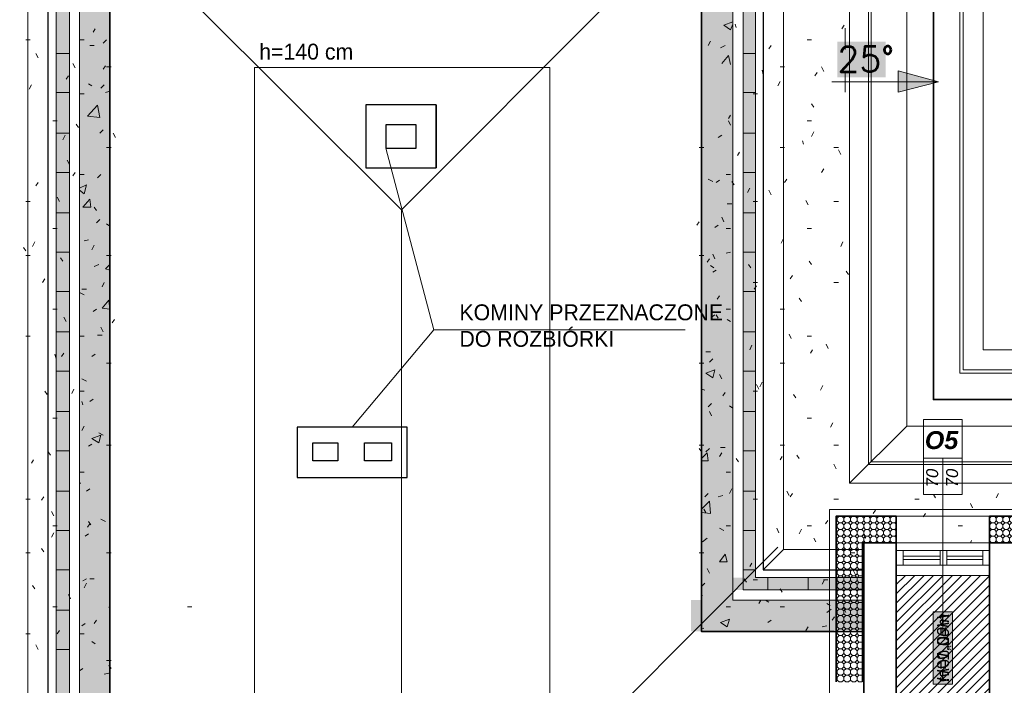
# Model space of a CAD drawing. Header units: millimetres. Extents: x -587 to 33545, y -26688 to 22494.
# Tile 52 of 256: x 8954 to 9697, y 6972 to 7475. Entities that reach past the tile are written whole.
import ezdxf
from ezdxf.lldxf.tags import DXFTag

# ---------------------------------------------------------------- set-up
doc = ezdxf.new("R2010")
doc.units = ezdxf.units.MM
doc.header["$MEASUREMENT"] = 0
for name, color, linetype, lineweight in [('A_istniejące ściany', 7, 'Continuous', 35), ('A_izolacja', 5, 'Continuous', 9), ('A_l.przerywana', 250, 'ICAD_ISO03W100', 9), ('A_l.widokowa', 250, 'Continuous', 18), ('A_okna wymieniane', 5, 'Continuous', 15), ('A_opisy', 166, 'Continuous', 15), ('A_wymiarowanie', 176, 'Continuous', 9), ('k_wyburzenia widoczne', 252, 'PNEUMATIC2', 30), ('l.przerywana', 104, 'ICAD_ISO03W100', 5), ('l.widokowa', 140, 'Continuous', 15), ('Nowe_820-G Rysunki Obrazki_Nr_pióra__1', 7, 'Continuous', 13), ('Nowe_820-G Rysunki Obrazki_Nr_pióra__101', 252, 'Continuous', 5), ('Nowe_820-G Rysunki Obrazki_Nr_pióra__19', 255, 'Continuous', 0), ('Nowe_820-G Rysunki Obrazki_Nr_pióra__22', 8, 'Continuous', 25), ('Nowe_820-G Rysunki Obrazki_Nr_pióra__23', 7, 'Continuous', 15), ('wymiarowanie', 176, 'Continuous', 9)]:
    doc.layers.add(name, color=color, linetype=linetype, lineweight=lineweight)
doc.layers.add('UWAGI_podłoga na legarachdo rozbiórki', color=254, linetype='Continuous', lineweight=13, plot=False)
doc.styles.add('Arial$001H0', font='SIMPLEX')
doc.styles.add('ARIALL', font='GOTHIC.TTF', dxfattribs={"height": 40})
doc.styles.add('styl1', font='arial.ttf', dxfattribs={"height": 15})
tags = doc.linetypes.add('ICAD_ISO03W100', pattern=[30, 12, -18]).pattern_tags.tags
tags[6:7] = [DXFTag(74, 4), DXFTag(75, 0), DXFTag(340, '0'), DXFTag(46, 1.0), DXFTag(50, 0.0), DXFTag(44, 0.0), DXFTag(45, 0.0)]
tags[4:5] = [DXFTag(74, 4), DXFTag(75, 0), DXFTag(340, '0'), DXFTag(46, 1.0), DXFTag(50, 0.0), DXFTag(44, 0.0), DXFTag(45, 0.0)]
doc.linetypes.add('PNEUMATIC2', pattern='A,0.5,-0.25,["//",Standard,S=0.2,R=0,X=-0.1,Y=-0.1],-0.25', length=1)

msp = doc.modelspace()

# ---------------------------------------------------------------- hatches: boundary and pattern name
at = {"layer": 'A_izolacja', "lineweight": 9}
h = msp.add_hatch(dxfattribs=at)
h.set_pattern_fill('OCTAGON', color=256, scale=5, style=0)
h.set_pattern_definition([(315, (-1439.3333, 1.45), (5.00000155, -1e-15), [2.05061, -5.02046]), (0, (-1437.8833, 0), (5, 5), [2.1, -2.9]), (45, (-1435.7833, 0), (6e-16, 5.00000155), [2.05061, -5.02046]), (135, (-1434.3333, 3.55), (-5.0000015, 6e-16), [2.05061, -5.02046]), (225, (-1437.8833, 5), (-1e-15, -5.00000155), [2.05061, -5.02046]), (270, (-1439.3333, 3.55), (5, -5), [2.1, -2.9])])
h.paths.add_polyline_path([(9569.87, 7059.64), (9569.87, 7053.72), (9569.87, 7044.4), (9569.87, 7036.78), (9569.87, 7013.08), (9569.87, 6974.98), (9589.87, 6974.98), (9589.87, 7079.96), (9615.27, 7079.96), (9615.27, 7099.96), (9569.87, 7099.96), (9569.87, 7074.88)])
h.paths.add_polyline_path([(9710.1, 7079.96), (9710.1, 6974.98), (9730.1, 6974.98), (9730.1, 7013.08), (9730.1, 7036.78), (9730.1, 7044.4), (9730.1, 7053.72), (9730.1, 7059.64), (9730.1, 7074.88), (9730.1, 7099.96), (9685.55, 7099.96), (9685.55, 7079.96)])
at = {"layer": 'A_opisy', "ltscale": 0.3, "true_color": 0xffffff}
msp.add_hatch(color=7, dxfattribs=at).paths.add_polyline_path([(9643.11, 7027.91), (9643.11, 6973.36), (9657.71, 6973.36), (9657.71, 7027.91)])
msp.add_hatch(color=7, dxfattribs=at).paths.add_polyline_path([(9643.11, 7027.91), (9643.11, 6973.36), (9657.71, 6973.36), (9657.71, 7027.91)])
msp.add_hatch(color=7, dxfattribs=at).paths.add_polyline_path([(9643.11, 7027.91), (9643.11, 6973.36), (9657.71, 6973.36), (9657.71, 7027.91)])
msp.add_hatch(color=7, dxfattribs=at).paths.add_polyline_path([(9643.11, 7027.91), (9643.11, 6973.36), (9657.71, 6973.36), (9657.71, 7027.91)])
at = {"layer": 'l.widokowa', "true_color": 0xffffff}
msp.add_hatch(color=7, dxfattribs=at).paths.add_polyline_path([(9570.91, 7457.99), (9570.91, 7430.94), (9607.25, 7430.94), (9607.25, 7457.99)])
at = {"layer": 'l.widokowa'}
msp.add_hatch(color=7, dxfattribs=at).paths.add_polyline_path([(9646.98, 7427.56), (9616.55, 7436.01), (9616.55, 7419.95)])
at = {"layer": 'Nowe_820-G Rysunki Obrazki_Nr_pióra__1', "linetype": 'Continuous', "lineweight": 0, "true_color": 0xffffff}
for points in [[(8981.49, 7584.58), (8981.49, 7053.72), (8991.65, 7053.72), (8991.65, 7584.58)], [(9499.65, 7053.72), (9508.96, 7053.72), (9508.96, 7584.58), (9499.65, 7584.58)], [(8999.27, 7553.25), (8999.27, 7036.78), (9022.13, 7036.78), (9022.13, 7553.25)], [(9468.32, 7036.78), (9492.03, 7036.78), (9492.03, 7553.25), (9468.32, 7553.25)], [(8981.49, 7053.72), (8981.49, 7044.4), (8991.65, 7044.4), (8991.65, 7053.72)], [(9491.66, 7044.4), (9590.72, 7044.4), (9590.72, 7053.72), (9491.66, 7053.72)], [(8981.49, 7044.4), (8981.49, 6196.89), (8991.65, 6196.89), (8991.65, 7044.4)], [(8999.27, 7036.78), (8999.27, 7013.08), (9022.13, 7013.08), (9022.13, 7036.78)], [(9460.33, 7013.08), (9590.72, 7013.08), (9590.72, 7036.78), (9460.33, 7036.78)], [(8999.27, 7013.08), (8999.27, 6228.22), (9022.13, 6228.22), (9022.13, 7013.08)]]:
    msp.add_hatch(color=7, dxfattribs=at).paths.add_polyline_path(points)
at = {"layer": 'UWAGI_podłoga na legarachdo rozbiórki'}
h = msp.add_hatch(dxfattribs=at)
h.set_pattern_fill('ANSI31', color=256, scale=40, style=0)
h.paths.add_polyline_path([(9421.39, 6795.48), (10177.46, 6795.48), (10177.46, 6350.14), (9421.39, 6350.14)])
h.paths.add_polyline_path([(10202.86, 6950.42), (9615.84, 6950.42), (9615.84, 6795.48), (10202.86, 6795.48)])
h.paths.add_polyline_path([(9628.82, 6350.14), (9707.56, 6279.86), (9707.56, 6219.75), (9987.81, 6219.75), (9987.81, 6350.14), (9887.65, 6350.14)])
h.paths.add_polyline_path([(9615.27, 7055.41), (9685.55, 7055.41), (9685.55, 6950.42), (9615.27, 6950.42)])

# ---------------------------------------------------------------- linework, layer by layer
at = {"layer": 'A_istniejące ściany', "color": 7, "linetype": 'Continuous'}
for points in [[(9590.72, 6905.55), (9590.72, 7079.96)], [(9615.27, 7079.96), (9615.27, 7001.22)], [(9615.27, 7079.96), (9615.27, 7055.41)], [(9685.55, 7079.96), (9685.55, 7001.22)], [(9590.72, 6905.55), (9590.72, 7001.22)], [(9615.27, 6905.55), (9615.27, 7001.22)], [(9685.55, 6950.42), (9685.55, 7001.22)]]:
    msp.add_lwpolyline(points, dxfattribs=at)
at = {"layer": 'A_izolacja', "color": 5, "lineweight": 35}
for p, q in [((9615.27, 7079.96), (9615.27, 7099.96)), ((9685.55, 7079.96), (9685.55, 7099.96))]:
    msp.add_line(p, q, dxfattribs=at)
at = {"layer": 'A_izolacja', "color": 7, "lineweight": 35}
msp.add_lwpolyline([(9022.13, 6228.22), (9022.13, 7547.46), (9468.32, 7547.46), (9468.32, 7014.77), (9468.32, 7013.08), (9568.44, 7013.08)], dxfattribs=at)
at = {"layer": 'A_izolacja', "lineweight": 35}
for points in [[(9569.87, 6974.98), (9569.87, 7099.96), (9615.27, 7099.96)], [(9685.55, 7099.96), (9730.1, 7099.96), (9730.1, 6974.98)], [(9589.87, 6974.98), (9589.87, 7079.96), (9615.27, 7079.96)], [(9685.55, 7079.96), (9710.1, 7079.96), (9710.1, 6974.98)]]:
    msp.add_lwpolyline(points, dxfattribs=at)
at = {"layer": 'A_l.przerywana', "color": 5, "lineweight": 35}
msp.add_lwpolyline([(8847.19, 7722.4), (8847.19, 6053.28), (11882.33, 6053.28), (11882.33, 7728.19), (11086.25, 7728.19), (11086.25, 7188.02), (9643.26, 7188.02), (9643.26, 7722.4)], close=True, dxfattribs=at)
at = {"layer": 'A_l.przerywana', "color": 7, "linetype": 'ICAD_ISO03W100', "lineweight": 13}
for points in [[(9623.26, 7168.02), (9623.26, 7702.4)], [(9623.26, 7168.02), (9623.26, 7702.4)], [(9580.08, 7124.84), (9580.08, 7659.22)], [(9623.26, 7168.02), (9580.08, 7124.84)], [(9623.26, 7168.02), (11106.25, 7168.02)], [(11149.43, 7124.84), (9580.08, 7124.84)]]:
    msp.add_lwpolyline(points, dxfattribs=at)
at = {"layer": 'A_l.przerywana', "color": 7, "linetype": 'ICAD_ISO03W100'}
msp.add_lwpolyline([(9623.26, 7702.4), (9904.19, 7702.4), (9904.19, 7168.02), (9623.26, 7168.02)], close=True, dxfattribs=at)
at = {"layer": 'A_l.widokowa', "color": 5}
for points in [[(8809.69, 7759.9), (8809.69, 6015.78), (11919.83, 6015.78), (11919.83, 7765.69), (11048.75, 7765.69), (11048.75, 7225.52), (9680.76, 7225.52), (9680.76, 7759.9)], [(8824.69, 7744.9), (8824.69, 6030.78), (11904.83, 6030.78), (11904.83, 7750.69), (11063.75, 7750.69), (11063.75, 7210.52), (9665.76, 7210.52), (9665.76, 7744.9)], [(8827.19, 7742.4), (8827.19, 6033.28), (11902.33, 6033.28), (11902.33, 7748.19), (11066.25, 7748.19), (11066.25, 7208.02), (9663.26, 7208.02), (9663.26, 7742.4)], [(8894.25, 7675.33), (8894.25, 6100.34), (11835.26, 6100.34), (11835.26, 7681.13), (11133.32, 7681.13), (11133.32, 7140.95), (9596.19, 7140.95), (9596.19, 7675.33)], [(8896.25, 7673.33), (8896.25, 6102.34), (11833.26, 6102.34), (11833.26, 7679.13), (11135.32, 7679.13), (11135.32, 7138.95), (9594.19, 7138.95), (9594.19, 7673.33)]]:
    msp.add_lwpolyline(points, close=True, dxfattribs=at)
at = {"layer": 'A_okna wymieniane', "linetype": 'Continuous'}
for points in [[(9620.35, 7074.04), (9615.27, 7074.04)], [(9615.27, 7074.04), (9615.27, 7063.03)], [(9685.55, 7074.04), (9615.27, 7074.04)], [(9615.27, 7063.03), (9615.27, 7074.04)], [(9620.35, 7063.03), (9620.35, 7074.04)], [(9620.35, 7074.04), (9648.29, 7074.04)], [(9620.35, 7063.03), (9620.35, 7074.04)], [(9653.37, 7074.04), (9648.29, 7074.04)], [(9648.29, 7074.04), (9648.29, 7063.03)], [(9648.29, 7063.03), (9648.29, 7074.04)], [(9653.37, 7063.03), (9653.37, 7074.04)], [(9653.37, 7074.04), (9680.47, 7074.04)], [(9653.37, 7063.03), (9653.37, 7074.04)], [(9685.55, 7074.04), (9680.47, 7074.04)], [(9680.47, 7074.04), (9680.47, 7063.03)], [(9680.47, 7063.03), (9680.47, 7074.04)], [(9685.55, 7063.03), (9685.55, 7074.04)], [(9685.55, 7063.03), (9685.55, 7074.04)], [(9615.27, 7063.03), (9620.35, 7063.03)], [(9615.27, 7063.03), (9685.55, 7063.03)], [(9648.29, 7069.8), (9620.35, 7069.8)], [(9620.35, 7069.8), (9620.35, 7067.26)], [(9648.29, 7069.8), (9620.35, 7069.8)], [(9620.35, 7067.26), (9620.35, 7069.8)], [(9620.35, 7067.26), (9648.29, 7067.26)], [(9620.35, 7067.26), (9648.29, 7067.26)], [(9648.29, 7063.03), (9620.35, 7063.03)], [(9648.29, 7067.26), (9648.29, 7069.8)], [(9648.29, 7067.26), (9648.29, 7069.8)], [(9648.29, 7063.03), (9653.37, 7063.03)], [(9680.47, 7069.8), (9653.37, 7069.8)], [(9653.37, 7069.8), (9653.37, 7067.26)], [(9680.47, 7069.8), (9653.37, 7069.8)], [(9653.37, 7067.26), (9653.37, 7069.8)], [(9653.37, 7067.26), (9680.47, 7067.26)], [(9653.37, 7067.26), (9680.47, 7067.26)], [(9680.47, 7063.03), (9653.37, 7063.03)], [(9680.47, 7067.26), (9680.47, 7069.8)], [(9680.47, 7067.26), (9680.47, 7069.8)], [(9680.47, 7063.03), (9685.55, 7063.03)]]:
    msp.add_lwpolyline(points, dxfattribs=at)
at = {"layer": 'A_opisy'}
msp.add_line((9650.41, 7143.7), (9650.41, 7010.23), dxfattribs=at)
at = {"layer": 'A_opisy', "ltscale": 0.3}
for points in [[(9665.01, 7172.91), (9665.01, 7143.7), (9635.8, 7143.7), (9635.8, 7172.91)], [(9635.8, 7143.7), (9635.8, 7116.31), (9650.41, 7116.31), (9650.41, 7143.7)], [(9650.41, 7143.7), (9650.41, 7116.31), (9665.01, 7116.31), (9665.01, 7143.7)], [(9643.11, 7027.91), (9643.11, 6973.36), (9657.71, 6973.36), (9657.71, 7027.91)], [(9643.11, 7027.91), (9643.11, 6973.36), (9657.71, 6973.36), (9657.71, 7027.91)], [(9643.11, 7027.91), (9643.11, 6973.36), (9657.71, 6973.36), (9657.71, 7027.91)], [(9643.11, 7027.91), (9643.11, 6973.36), (9657.71, 6973.36), (9657.71, 7027.91)]]:
    msp.add_lwpolyline(points, close=True, dxfattribs=at)
at = {"layer": 'A_wymiarowanie'}
msp.add_line((9456.03, 7240.7), (9266.54, 7240.7), dxfattribs=at)
at = {"layer": 'k_wyburzenia widoczne', "ltscale": 15}
msp.add_line((9268.19, 7410.22), (9268.19, 7362.71), dxfattribs=at)
for points in [[(9215.19, 7362.71), (9268.19, 7362.71), (9268.19, 7410.22), (9215.19, 7410.22)], [(9230.19, 7377.71), (9253.19, 7377.71), (9253.19, 7395.22), (9230.19, 7395.22)]]:
    msp.add_lwpolyline(points, close=True, dxfattribs=at)
for points in [[(9246.4, 7167.22), (9163.43, 7167.22)], [(9163.43, 7167.22), (9163.43, 7129.12)], [(9246.4, 7129.12), (9246.4, 7167.22)], [(9175.28, 7155.36), (9193.91, 7155.36)], [(9175.28, 7141.82), (9175.28, 7155.36)], [(9193.91, 7155.36), (9193.91, 7141.82)], [(9214.23, 7155.36), (9234.55, 7155.36)], [(9214.23, 7141.82), (9214.23, 7155.36)], [(9234.55, 7155.36), (9234.55, 7141.82)], [(9193.91, 7141.82), (9175.28, 7141.82)], [(9234.55, 7141.82), (9214.23, 7141.82)], [(9163.43, 7129.12), (9246.4, 7129.12)]]:
    msp.add_lwpolyline(points, dxfattribs=at)
at = {"layer": 'l.przerywana', "color": 7}
for p, q in [((9241.94, 7331.19), (8957.08, 7616.06)), ((9241.94, 7331.19), (9525.95, 7616.06)), ((9241.94, 6791.9), (9241.94, 7331.19)), ((9241.94, 6791.9), (9525.95, 7076.76))]:
    msp.add_line(p, q, dxfattribs=at)
at = {"layer": 'l.przerywana', "color": 6}
msp.add_lwpolyline([(9131.06, 7438.52), (9131.06, 6337.16), (11598.45, 6337.16), (11598.45, 7444.31), (11370.13, 7444.31), (11370.13, 6904.14), (9353.84, 6904.14), (9353.84, 7438.52)], close=True, dxfattribs=at)
at = {"layer": 'l.przerywana', "color": 5, "ltscale": 0.5}
msp.add_lwpolyline([(9564.87, 7104.96), (9735.1, 7104.96), (9735.1, 6781.76), (9564.87, 6781.76)], close=True, dxfattribs=at)
at = {"layer": 'l.widokowa', "color": 7, "linetype": 'Continuous', "lineweight": 9}
for p, q in [((9576.82, 7468.13), (9576.82, 7452.07)), ((9576.82, 7436.01), (9576.82, 7419.95)), ((9566.68, 7427.56), (9646.98, 7427.56))]:
    msp.add_line(p, q, dxfattribs=at)
at = {"layer": 'l.widokowa', "color": 5}
msp.add_line((9615.27, 7099.96), (9685.55, 7099.96), dxfattribs=at)
at = {"layer": 'l.widokowa', "color": 7, "linetype": 'Continuous', "lineweight": 9}
msp.add_lwpolyline([(9646.98, 7427.56), (9616.55, 7436.01), (9616.55, 7419.95)], close=True, dxfattribs=at)
at = {"layer": 'Nowe_820-G Rysunki Obrazki_Nr_pióra__1', "color": 7, "linetype": 'Continuous', "lineweight": 13}
for points in [[(9580.08, 7168.02), (9580.08, 7124.84)], [(9590.72, 7079.96), (9710.1, 7079.96)], [(9615.27, 7074.04), (9615.27, 7079.96)], [(9615.27, 7079.96), (9615.27, 7055.41)], [(9615.27, 7079.96), (9685.55, 7079.96)], [(9685.55, 7079.96), (9615.27, 7079.96)], [(9685.55, 7079.96), (9685.55, 7074.04)], [(9685.55, 7079.96), (9685.55, 7055.41)], [(9685.55, 7079.96), (9685.55, 7055.41)], [(9615.27, 7059.64), (9615.27, 7063.03)], [(9685.55, 7063.03), (9685.55, 7059.64)], [(9685.55, 7055.41), (9615.27, 7055.41)], [(9615.27, 7055.41), (9685.55, 7055.41)]]:
    msp.add_lwpolyline(points, dxfattribs=at)
at = {"layer": 'Nowe_820-G Rysunki Obrazki_Nr_pióra__101', "color": 252, "linetype": 'Continuous', "lineweight": 5}
for points in [[(8960.32, 7615.06), (8960.32, 6166.41)], [(9530.13, 7074.88), (9530.13, 7609.26)], [(8981.49, 6187.58), (8981.49, 7593.89)], [(8991.65, 6196.89), (8991.65, 7584.58)], [(9508.96, 7588.1), (9508.96, 7053.72)], [(8999.27, 6205.36), (8999.27, 7576.11)], [(9499.65, 7578.78), (9499.65, 7044.4)], [(9492.03, 7570.32), (9492.03, 7036.78)], [(9485.25, 7470.28), (9492.03, 7472.82)], [(9485.25, 7470.28), (9490.33, 7466.89)], [(9490.33, 7466.89), (9492.03, 7471.12)], [(9017.05, 7456.73), (9019.59, 7459.27)], [(8981.49, 7449.11), (8991.65, 7449.11)], [(9006.89, 7455.04), (9010.27, 7455.04)], [(9482.71, 7453.34), (9486.1, 7455.04)], [(9499.65, 7449.11), (9508.96, 7449.11)], [(9483.56, 7441.49), (9488.64, 7447.42)], [(9490.33, 7440.64), (9488.64, 7447.42)], [(8981.49, 7419.48), (8991.65, 7419.48)], [(9006.04, 7426.25), (9008.58, 7424.56)], [(9015.35, 7422.86), (9017.89, 7425.4)], [(9018.74, 7419.48), (9021.28, 7420.32)], [(9022.13, 7420.32), (9022.13, 7421.17)], [(9499.65, 7419.48), (9508.96, 7419.48)], [(9005.19, 7401.7), (9012.81, 7410.16)], [(9014.51, 7400.85), (9012.81, 7410.16)], [(9005.19, 7401.7), (9014.51, 7400.85)], [(9014.51, 7389), (9017.05, 7391.54)], [(8981.49, 7389), (8991.65, 7389)], [(9481.02, 7385.61), (9483.56, 7387.3)], [(9499.65, 7389), (9508.96, 7389)], [(8981.49, 7359.36), (8991.65, 7359.36)], [(9012.81, 7355.13), (9015.35, 7357.67)], [(9473.4, 7354.28), (9476.79, 7352.59)], [(9479.33, 7351.74), (9481.87, 7353.44)], [(9499.65, 7359.36), (9508.96, 7359.36)], [(8999.27, 7347.51), (9004.35, 7350.05)], [(8999.27, 7345.82), (9002.65, 7343.28)], [(9002.65, 7343.28), (9004.35, 7350.05)], [(9001.81, 7333.12), (9006.89, 7339.04)], [(9007.73, 7333.12), (9006.89, 7339.04)], [(9001.81, 7333.12), (9007.73, 7333.12)], [(9487.79, 7335.66), (9491.18, 7335.66)], [(8981.49, 7328.88), (8991.65, 7328.88)], [(9011.97, 7321.26), (9014.51, 7323.8)], [(9499.65, 7328.88), (9508.96, 7328.88)], [(9019.59, 7320.42), (9022.13, 7318.72)], [(9478.48, 7317.88), (9481.02, 7319.57)], [(9002.65, 7307.72), (9006.04, 7308.56)], [(8981.49, 7299.25), (8991.65, 7299.25)], [(9486.95, 7298.4), (9490.33, 7299.25)], [(9499.65, 7299.25), (9508.96, 7299.25)], [(9010.27, 7288.24), (9013.66, 7289.94)], [(9018.74, 7286.55), (9022.13, 7289.94)], [(9018.74, 7286.55), (9022.13, 7285.7)], [(9475.09, 7289.09), (9477.63, 7287.4)], [(9476.79, 7284.01), (9479.33, 7285.7)], [(9000.96, 7271.31), (9004.35, 7271.31)], [(8981.49, 7269.62), (8991.65, 7269.62)], [(8999.27, 7268.77), (9002.65, 7267.08)], [(9499.65, 7269.62), (9508.96, 7269.62)], [(9009.43, 7254.38), (9011.97, 7256.07)], [(9016.2, 7256.92), (9021.28, 7262.84)], [(9016.2, 7256.92), (9022.13, 7256.07)], [(9022.13, 7256.07), (9021.28, 7262.84)], [(9475.94, 7250.14), (9478.48, 7251.84)], [(9487.79, 7248.45), (9490.33, 7246.76)], [(8981.49, 7239.14), (8991.65, 7239.14)], [(9012.81, 7236.6), (9016.2, 7236.6)], [(9499.65, 7239.14), (9508.96, 7239.14)], [(9008.58, 7220.51), (9011.12, 7222.2)], [(9471.71, 7223.9), (9475.09, 7223.9)], [(9474.25, 7216.28), (9476.79, 7218.82)], [(8981.49, 7209.5), (8991.65, 7209.5)], [(9471.71, 7207.81), (9478.48, 7210.35)], [(9471.71, 7207.81), (9476.79, 7204.42)], [(9476.79, 7204.42), (9478.48, 7210.35)], [(9499.65, 7209.5), (9508.96, 7209.5)], [(9000.96, 7203.58), (9004.35, 7201.88)], [(9468.32, 7195.96), (9470.86, 7195.11)], [(9006.89, 7186.64), (9009.43, 7188.34)], [(9473.4, 7182.41), (9475.94, 7184.95)], [(9489.49, 7183.26), (9492.03, 7181.56)], [(8981.49, 7179.02), (8991.65, 7179.02)], [(9499.65, 7179.02), (9508.96, 7179.02)], [(9008.58, 7158.7), (9015.35, 7161.24)], [(9013.66, 7162.94), (9017.05, 7161.24)], [(9013.66, 7155.32), (9015.35, 7161.24)], [(9022.13, 7160.4), (9022.13, 7159.55)], [(9006.04, 7152.78), (9008.58, 7154.47)], [(9008.58, 7158.7), (9013.66, 7155.32)], [(9482.71, 7151.93), (9486.1, 7151.93)], [(8981.49, 7149.39), (8991.65, 7149.39)], [(9468.32, 7143.46), (9472.55, 7147.7)], [(9471.71, 7148.54), (9474.25, 7151.08)], [(9473.4, 7141.77), (9472.55, 7147.7)], [(9499.65, 7149.39), (9508.96, 7149.39)], [(9468.32, 7141.77), (9473.4, 7141.77)], [(8999.27, 7124.84), (9000.11, 7124.84)], [(9022.13, 7127.38), (9022.13, 7128.22)], [(8981.49, 7118.91), (8991.65, 7118.91)], [(9004.35, 7118.91), (9006.89, 7120.6)], [(9470.86, 7114.68), (9473.4, 7117.22)], [(9481.02, 7114.68), (9484.41, 7115.52)], [(9499.65, 7118.91), (9508.96, 7118.91)], [(9468.32, 7105.36), (9474.25, 7111.29)], [(9475.09, 7101.98), (9474.25, 7111.29)], [(9468.32, 7102.82), (9475.09, 7101.98)], [(9015.35, 7097.74), (9018.74, 7096.05)], [(8981.49, 7089.28), (8991.65, 7089.28)], [(9003.5, 7085.04), (9006.04, 7086.74)], [(9481.87, 7090.97), (9485.25, 7089.28)], [(9499.65, 7089.28), (9508.96, 7089.28)], [(9469.17, 7080.81), (9472.55, 7083.35)], [(9615.27, 7079.96), (9685.55, 7079.96)], [(9481.87, 7065.57), (9486.1, 7071.5)], [(9487.79, 7065.57), (9486.1, 7071.5)], [(9514.89, 7059.64), (9530.13, 7074.88)], [(9590.72, 7074.88), (9530.13, 7074.88)], [(9481.87, 7065.57), (9487.79, 7065.57)], [(8981.49, 7059.64), (8991.65, 7059.64)], [(9499.65, 7059.64), (9508.96, 7059.64)], [(9590.72, 7059.64), (9590.72, 7001.22)], [(9001.81, 7051.18), (9004.35, 7052.87)], [(9006.89, 7052.87), (9010.27, 7052.87)], [(9468.32, 7046.94), (9470.86, 7049.48)], [(9508.96, 7053.72), (9590.72, 7053.72)], [(9518.27, 7044.4), (9518.27, 7053.72)], [(9548.75, 7044.4), (9548.75, 7053.72)], [(9570.4, 7044.4), (9570.4, 7053.72)], [(9499.65, 7044.4), (9590.72, 7044.4)], [(9468.32, 7040.17), (9469.17, 7040.17)], [(9492.03, 7036.78), (9590.72, 7036.78)], [(9516.58, 7036.78), (9519.12, 7035.09)], [(9562.78, 7034.24), (9565.32, 7032.55)], [(8981.49, 7029.16), (8991.65, 7029.16)], [(9021.28, 7031.7), (9022.13, 7030.86)], [(9562.78, 7027.47), (9566.17, 7030.01)], [(9000.96, 7017.31), (9003.5, 7019)], [(9482.71, 7019.85), (9489.49, 7022.39)], [(9482.71, 7019.85), (9487.79, 7016.46)], [(9487.79, 7016.46), (9489.49, 7022.39)], [(9518.27, 7019.85), (9520.81, 7021.54)], [(9468.32, 7014.77), (9470.01, 7015.62)], [(9559.39, 7016.46), (9562.78, 7017.31)], [(9008.58, 7005.46), (9011.12, 7003.76)], [(8981.49, 6999.53), (8991.65, 6999.53)], [(8999.27, 6983.44), (9001.81, 6985.14)], [(9017.89, 6980.9), (9021.28, 6981.75)]]:
    msp.add_lwpolyline(points, dxfattribs=at)
at = {"layer": 'Nowe_820-G Rysunki Obrazki_Nr_pióra__19', "color": 255, "linetype": 'Continuous', "lineweight": 0}
for points in [[(9011.12, 7467.74), (9009.43, 7465.2)], [(9494.57, 7468.58), (9493.72, 7471.12)], [(9575.85, 7470.28), (9574.15, 7467.74)], [(8958.63, 7459.27), (8962.01, 7459.27)], [(8999.27, 7459.27), (9002.65, 7459.27)], [(9475.09, 7458.42), (9473.4, 7455.04)], [(9547.91, 7459.27), (9551.29, 7459.27)], [(8967.94, 7445.72), (8966.25, 7449.11)], [(9520.81, 7455.04), (9519.12, 7452.5)], [(8995.88, 7438.1), (8994.19, 7441.49)], [(9018.74, 7439.8), (9017.05, 7437.26)], [(9019.59, 7438.95), (9022.97, 7438.95)], [(9514.89, 7433.02), (9514.04, 7436.41)], [(9527.59, 7438.95), (9530.97, 7438.95)], [(9555.53, 7434.72), (9553.83, 7432.18)], [(9560.61, 7435.56), (9558.91, 7438.95)], [(8990.8, 7432.18), (8989.11, 7429.64)], [(9527.59, 7427.94), (9525.89, 7424.56)], [(8962.86, 7425.4), (8961.17, 7422.02)], [(8999.27, 7418.63), (9002.65, 7418.63)], [(9507.27, 7418.63), (9510.65, 7418.63)], [(9552.99, 7408.47), (9551.29, 7411.01)], [(8978.95, 7398.31), (8982.33, 7398.31)], [(9490.33, 7402.54), (9488.64, 7400)], [(9490.33, 7394.92), (9488.64, 7398.31)], [(9547.91, 7398.31), (9551.29, 7398.31)], [(8998.42, 7393.23), (8996.73, 7395.77)], [(9552.99, 7389.84), (9551.29, 7386.46)], [(8988.26, 7387.3), (8986.57, 7383.92)], [(9026.36, 7385.61), (9024.67, 7389)], [(9545.37, 7380.53), (9544.52, 7383.07)], [(9019.59, 7377.99), (9022.97, 7377.99)], [(9466.63, 7377.99), (9470.01, 7377.99)], [(9527.59, 7377.99), (9530.97, 7377.99)], [(9568.23, 7377.99), (9571.61, 7377.99)], [(9573.31, 7372.91), (9571.61, 7376.3)], [(8991.65, 7365.29), (8989.95, 7368.68)], [(9497.11, 7374.6), (9495.41, 7372.06)], [(9560.61, 7361.9), (9558.91, 7359.36)], [(8995.88, 7359.36), (8994.19, 7356.82)], [(8999.27, 7357.67), (9002.65, 7357.67)], [(9486.95, 7357.67), (9490.33, 7357.67)], [(9492.87, 7350.05), (9491.18, 7352.59)], [(9532.67, 7354.28), (9530.97, 7351.74)], [(8967.94, 7351.74), (8966.25, 7349.2)], [(9504.73, 7347.51), (9503.03, 7344.12)], [(9520.81, 7342.43), (9519.12, 7345.82)], [(8984.03, 7337.35), (8982.33, 7340.74)], [(9548.75, 7334.81), (9547.06, 7338.2)], [(8958.63, 7337.35), (8962.01, 7337.35)], [(9011.97, 7330.58), (9010.27, 7333.12)], [(9507.27, 7337.35), (9510.65, 7337.35)], [(9568.23, 7337.35), (9571.61, 7337.35)], [(9485.25, 7322.11), (9483.56, 7325.5)], [(8978.95, 7317.03), (8982.33, 7317.03)], [(9466.63, 7322.11), (9464.93, 7319.57)], [(9486.95, 7317.03), (9490.33, 7317.03)], [(9547.91, 7317.03), (9551.29, 7317.03)], [(9530.13, 7309.41), (9528.43, 7306.02)], [(8958.63, 7300.1), (8956.93, 7302.64)], [(8965.4, 7306.87), (8963.71, 7303.48)], [(9010.27, 7304.33), (9008.58, 7300.94)], [(9575, 7306.87), (9573.31, 7303.48)], [(8958.63, 7296.71), (8962.01, 7296.71)], [(8986.57, 7292.48), (8984.87, 7295.02)], [(9019.59, 7296.71), (9022.97, 7296.71)], [(9466.63, 7296.71), (9470.01, 7296.71)], [(9474.25, 7294.17), (9472.55, 7291.63)], [(9478.48, 7294.17), (9476.79, 7297.56)], [(9505.57, 7287.4), (9503.88, 7289.94)], [(9551.29, 7289.94), (9549.6, 7292.48)], [(8973.02, 7278.93), (8971.33, 7276.39)], [(9536.9, 7281.47), (9535.21, 7278.93)], [(9579.23, 7282.32), (9577.54, 7284.86)], [(9017.89, 7276.39), (9016.2, 7273)], [(9507.27, 7276.39), (9510.65, 7276.39)], [(9509.81, 7273.85), (9508.11, 7271.31)], [(9568.23, 7276.39), (9571.61, 7276.39)], [(9481.87, 7266.23), (9480.17, 7263.69)], [(9543.67, 7262), (9541.98, 7264.54)], [(8978.95, 7256.07), (8982.33, 7256.07)], [(9486.95, 7256.07), (9490.33, 7256.07)], [(9527.59, 7256.07), (9530.97, 7256.07)], [(8989.11, 7246.76), (8987.41, 7250.14)], [(9025.51, 7248.45), (9023.82, 7245.91)], [(9481.02, 7249.3), (9479.33, 7251.84)], [(9017.05, 7239.14), (9015.35, 7242.52)], [(8958.63, 7235.75), (8962.01, 7235.75)], [(8999.27, 7235.75), (9002.65, 7235.75)], [(9536.05, 7234.06), (9534.36, 7237.44)], [(9547.91, 7235.75), (9551.29, 7235.75)], [(9506.42, 7228.98), (9504.73, 7225.59)], [(9563.99, 7226.44), (9562.3, 7229.82)], [(8981.49, 7218.82), (8980.64, 7222.2)], [(8987.41, 7223.05), (8985.72, 7220.51)], [(9552.14, 7225.59), (9550.45, 7223.05)], [(9019.59, 7215.43), (9022.97, 7215.43)], [(9466.63, 7215.43), (9470.01, 7215.43)], [(9527.59, 7215.43), (9530.97, 7215.43)], [(9483.56, 7203.58), (9481.87, 7206.96)], [(9511.5, 7195.96), (9509.81, 7199.34)], [(9514.04, 7201.04), (9512.35, 7197.65)], [(9559.76, 7198.5), (9558.07, 7195.11)], [(8974.71, 7191.72), (8973.02, 7194.26)], [(8995.03, 7195.96), (8993.34, 7192.57)], [(8999.27, 7194.26), (9002.65, 7194.26)], [(9486.1, 7193.42), (9484.41, 7190.88)], [(9507.27, 7194.26), (9510.65, 7194.26)], [(9539.44, 7189.18), (9537.75, 7191.72)], [(9001.81, 7184.1), (9000.96, 7186.64)], [(9475.94, 7175.64), (9474.25, 7179.02)], [(8978.95, 7173.94), (8982.33, 7173.94)], [(9002.65, 7168.02), (9000.96, 7164.63)], [(9547.91, 7173.94), (9551.29, 7173.94)], [(9567.38, 7170.56), (9565.69, 7167.17)], [(9019.59, 7153.62), (9022.97, 7153.62)], [(9466.63, 7153.62), (9470.01, 7153.62)], [(9527.59, 7153.62), (9530.97, 7153.62)], [(9568.23, 7153.62), (9571.61, 7153.62)], [(8977.25, 7146), (8975.56, 7148.54)], [(9468.32, 7148.54), (9466.63, 7151.08)], [(9483.56, 7147.7), (9481.87, 7145.16)], [(9529.28, 7145.16), (9527.59, 7142.62)], [(9541.98, 7143.46), (9540.29, 7146)], [(8964.55, 7142.62), (8962.86, 7140.08)], [(9496.26, 7140.92), (9494.57, 7143.46)], [(9569.92, 7135.84), (9568.23, 7139.23)], [(8999.27, 7133.3), (9002.65, 7133.3)], [(9486.95, 7133.3), (9490.33, 7133.3)], [(9491.18, 7120.6), (9489.49, 7117.22)], [(9534.36, 7115.52), (9532.67, 7118.91)], [(9536.9, 7117.22), (9535.21, 7114.68)], [(9644.91, 7113.83), (9643.21, 7116.37)], [(9692.32, 7117.22), (9690.63, 7113.83)], [(8958.63, 7112.98), (8962.01, 7112.98)], [(8972.17, 7114.68), (8970.48, 7112.14)], [(9507.27, 7112.98), (9510.65, 7112.98)], [(9568.23, 7112.98), (9571.61, 7112.98)], [(9629.19, 7112.98), (9632.57, 7112.98)], [(9672.85, 7106.21), (9671.15, 7109.6)], [(8979.79, 7100.28), (8978.1, 7103.67)], [(9471.71, 7102.82), (9470.01, 7105.36)], [(9599.55, 7104.52), (9597.86, 7101.98)], [(9637.29, 7101.98), (9635.59, 7099.44)], [(8978.95, 7092.66), (8982.33, 7092.66)], [(9006.89, 7094.36), (9005.19, 7091.82)], [(9007.73, 7093.51), (9006.04, 7096.05)], [(9486.95, 7092.66), (9490.33, 7092.66)], [(9547.91, 7092.66), (9551.29, 7092.66)], [(9563.63, 7096.9), (9561.93, 7094.36)], [(9661.84, 7092.66), (9665.23, 7092.66)], [(8979.79, 7087.58), (8978.1, 7084.2)], [(9526.74, 7087.58), (9525.05, 7090.97)], [(9543.67, 7090.12), (9541.98, 7086.74)], [(9592.41, 7083.35), (9590.72, 7085.89)], [(9554.68, 7080.81), (9552.99, 7083.35)], [(9672, 7081.66), (9671.15, 7079.96)], [(8958.63, 7072.34), (8962.01, 7072.34)], [(8972.17, 7073.19), (8970.48, 7075.73)], [(9019.59, 7072.34), (9022.97, 7072.34)], [(9466.63, 7072.34), (9470.01, 7072.34)], [(9580.56, 7072.34), (9583.95, 7072.34)], [(9506.42, 7064.72), (9504.73, 7062.18)], [(9474.25, 7057.1), (9472.55, 7060.49)], [(9584.79, 7055.41), (9583.1, 7058.8)], [(9004.35, 7049.48), (9002.65, 7046.1)], [(9502.19, 7050.33), (9500.49, 7052.87)], [(9507.27, 7052.02), (9510.65, 7052.02)], [(9561.09, 7052.02), (9559.39, 7048.64)], [(9560.24, 7052.02), (9563.63, 7052.02)], [(8965.4, 7045.25), (8963.71, 7047.79)], [(8992.49, 7037.63), (8990.8, 7041.02)], [(9529.28, 7042.71), (9527.59, 7045.25)], [(9513.19, 7036.78), (9511.5, 7034.24)], [(8978.95, 7031.7), (8982.33, 7031.7)], [(9080.55, 7031.7), (9083.93, 7031.7)], [(9486.95, 7031.7), (9490.33, 7031.7)], [(9527.59, 7031.7), (9530.97, 7031.7)], [(9577.17, 7027.47), (9575.48, 7030.86)], [(9011.97, 7021.54), (9010.27, 7019)], [(9568.71, 7024.08), (9567.01, 7021.54)], [(8958.63, 7011.38), (8962.01, 7011.38)], [(8984.03, 7013.92), (8982.33, 7011.38)], [(8999.27, 7011.38), (9002.65, 7011.38)], [(9548.75, 7016.46), (9547.06, 7013.92)], [(8967.94, 6999.53), (8966.25, 7002.92)], [(9019.59, 6991.06), (9022.97, 6991.06)], [(9022.97, 6985.14), (9021.28, 6987.68)]]:
    msp.add_lwpolyline(points, dxfattribs=at)
at = {"layer": 'Nowe_820-G Rysunki Obrazki_Nr_pióra__22', "color": 8, "linetype": 'Continuous', "lineweight": 25}
for points in [[(8975.56, 6181.65), (8975.56, 7599.82)], [(9514.89, 7594.02), (9514.89, 7059.64)], [(9022.13, 7553.25), (9022.13, 6228.22)], [(9468.32, 7547.46), (9468.32, 7013.08)], [(9514.89, 7059.64), (9590.72, 7059.64)], [(9468.32, 7013.08), (9590.72, 7013.08)]]:
    msp.add_lwpolyline(points, dxfattribs=at)
at = {"layer": 'Nowe_820-G Rysunki Obrazki_Nr_pióra__23', "color": 7, "linetype": 'Continuous', "lineweight": 15}
for points in [[(9590.72, 7079.96), (9590.72, 7001.22)], [(9615.27, 7079.96), (9590.72, 7079.96)], [(9685.55, 7079.96), (9710.1, 7079.96)]]:
    msp.add_lwpolyline(points, dxfattribs=at)
at = {"layer": 'wymiarowanie'}
for q in [(9230.19, 7377.71), (9204.91, 7167.22)]:
    msp.add_line((9266.54, 7240.7), q, dxfattribs=at)

# ---------------------------------------------------------------- texts
at = {"layer": 'A_opisy', "ltscale": 0.3, "insert": (9661.96, 7150.48), "char_height": 13.5, "width": 91.4611, "attachment_point": 9, "style": 'ARIALL'}
msp.add_mtext('{\\fArial|b1|i1|c238|p34;O5}', dxfattribs=at)
at = {"layer": 'A_opisy', "ltscale": 0.3, "char_height": 9, "width": 91.4611, "attachment_point": 1, "rotation": 90, "style": 'ARIALL'}
for s, insert in [('\\pxqc;{\\fArial|b0|i1|c238|p34;70\\P70}', (9637.83, 7083.09)), ('{\\fArial|b0|i1|c238|p34;H=1,00m}', (9645.98, 6975.12))]:
    msp.add_mtext(s, dxfattribs=dict(at, insert=insert))
at = {"layer": 'A_opisy', "ltscale": 0.3, "extrusion": (0, 0, -1), "insert": (9645.98, 7026.14), "char_height": 9, "width": 91.4611, "attachment_point": 1, "text_direction": (0, -1, 0), "style": 'ARIALL'}
msp.add_mtext('{\\fArial|b0|i1|c238|p34;H=0,00m}', dxfattribs=at)
at = {"layer": 'A_wymiarowanie', "insert": (9509.03, 7259.8), "char_height": 12, "width": 223.2778, "attachment_point": 3, "style": 'styl1'}
msp.add_mtext('\\pxql;{\\fCentury Gothic|b0|i0|c238|p34;KOMINY PRZEZNACZONE DO ROZBIÓRKI}', dxfattribs=at)
at = {"layer": 'l.widokowa', "color": 7, "style": 'Arial$001H0'}
msp.add_text('25°', height=19.249, dxfattribs=at).set_placement((9570.91, 7435.16))
at = {"layer": 'wymiarowanie', "color": 6, "insert": (9134.75, 7456.41), "char_height": 12, "width": 409.9394, "attachment_point": 1}
msp.add_mtext('\\pxql;{\\fCentury Gothic|b0|i0|c238|p34;h=140 cm\\P\\pqr;\\H1.000001x; }', dxfattribs=at)

doc.saveas('drawing.dxf')
